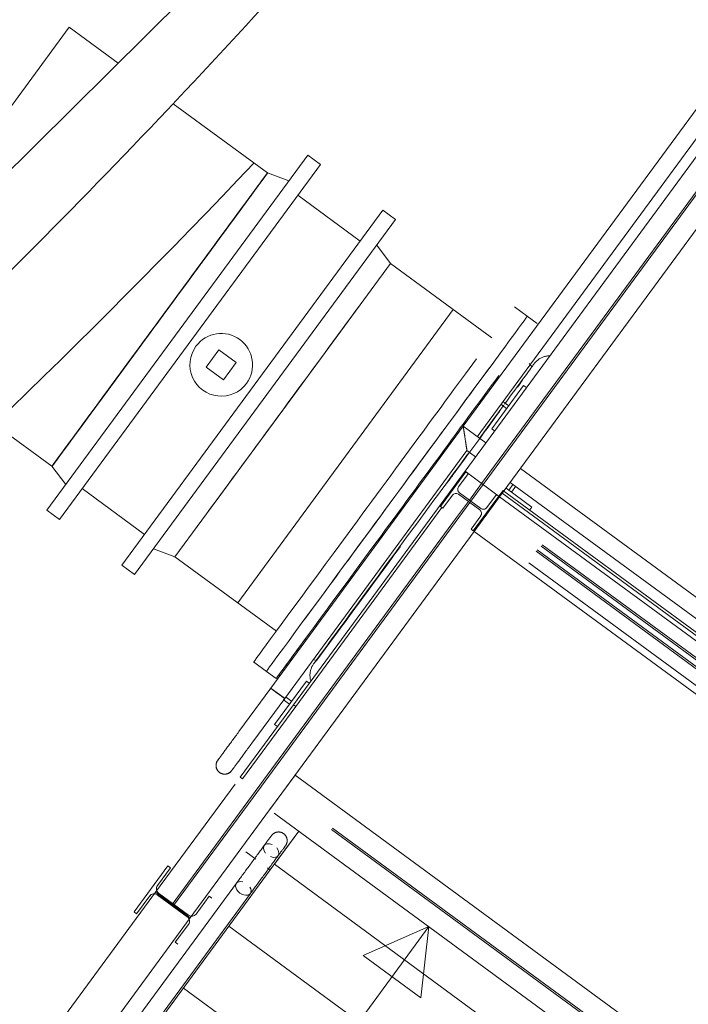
# Model space of a CAD drawing. Header units: metres. Extents: x 135583 to 135939, y 457896 to 458258.
# Tile 118 of 256: x 135658.47 to 135660.33, y 458116.02 to 458118.76. Entities that reach past the tile are written whole.
import ezdxf

# ---------------------------------------------------------------- set-up
doc = ezdxf.new("R2010")
doc.units = ezdxf.units.M
doc.linetypes.add('Hidden', pattern=[4, 2, -2])
doc.layers.add('NIEUWE INSTALLATIE', color=250, linetype='Continuous', lineweight=0)

msp = doc.modelspace()

# ---------------------------------------------------------------- linework, layer by layer
at = {"layer": 'NIEUWE INSTALLATIE'}
for p, q in [((135659.7086, 458117.5031), (135661.3305, 458119.7107)), ((135659.7086, 458117.5031), (135661.3305, 458119.7107)), ((135661.4272, 458119.6396), (135659.8053, 458117.432)), ((135661.4272, 458119.6396), (135659.8053, 458117.432)), ((135659.1451, 458119.0437), (135657.4654, 458117.3773)), ((135658.3032, 458118.3331), (135658.6039, 458118.7425)), ((135658.7404, 458118.6422), (135658.6039, 458118.7425)), ((135660.4715, 458118.6739), (135659.7037, 458117.6287)), ((135659.7421, 458117.5994), (135660.4819, 458118.6064)), ((135659.1575, 458118.3358), (135658.8943, 458118.5292)), ((135659.1575, 458118.3358), (135659.1538, 458118.3308)), ((135659.4162, 458118.1458), (135659.2421, 458118.2737)), ((135659.2001, 458117.6742), (135659.5008, 458118.0836)), ((135659.7837, 458117.8758), (135659.5008, 458118.0836)), ((135659.8825, 458117.936), (135659.8471, 458117.962)), ((135659.9099, 458117.9158), (135659.8825, 458117.936)), ((135658.8568, 458117.9264), (135658.8097, 458117.8624)), ((135659.022, 458117.8423), (135658.9865, 458117.7939)), ((135659.0704, 458117.8067), (135659.022, 458117.8423)), ((135658.1707, 458117.8001), (135658.556, 458117.517)), ((135658.9865, 458117.7939), (135659.0348, 458117.7584)), ((135659.0348, 458117.7584), (135659.0704, 458117.8067)), ((135659.8957, 458117.7935), (135659.888, 458117.8036)), ((135659.7833, 458117.6217), (135659.8721, 458117.7426)), ((135659.8721, 458117.7426), (135659.8802, 458117.7366)), ((135659.8247, 458117.6781), (135659.8082, 458117.6902)), ((135659.8141, 458117.6983), (135659.8307, 458117.6862)), ((135659.8307, 458117.6862), (135659.8247, 458117.6781)), ((135658.8993, 458117.2648), (135659.2001, 458117.6742)), ((135659.7037, 458117.6287), (135659.1665, 458116.8976)), ((135659.7668, 458117.5823), (135659.7037, 458117.6287)), ((135659.7913, 458117.6158), (135659.7833, 458117.6217)), ((135659.2054, 458116.869), (135659.714, 458117.5612)), ((135659.714, 458117.5612), (135659.7382, 458117.5434)), ((135659.7086, 458117.5031), (135659.2297, 458116.8512)), ((135659.711, 458117.5013), (135659.6399, 458117.4046)), ((135659.6905, 458117.4599), (135659.7174, 458117.4965)), ((135659.8053, 458117.432), (135659.7086, 458117.5031)), ((135659.8053, 458117.432), (135659.7086, 458117.5031)), ((135659.7174, 458117.4965), (135659.711, 458117.5013)), ((135660.5171, 458117.0311), (135659.8635, 458117.5113)), ((135659.8427, 458117.4673), (135659.8305, 458117.4507)), ((135659.8349, 458117.4723), (135660.4885, 458116.9922)), ((135658.6406, 458117.4549), (135658.8147, 458117.327)), ((135659.6464, 458117.3998), (135659.6733, 458117.4365)), ((135659.6901, 458117.4391), (135659.7497, 458117.3953)), ((135659.7527, 458117.3993), (135659.6931, 458117.4431)), ((135659.7964, 458117.4385), (135659.7695, 458117.4019)), ((135659.8029, 458117.4338), (135659.7964, 458117.4385)), ((135659.8124, 458117.4417), (135660.466, 458116.9615)), ((135660.4707, 458116.968), (135659.8171, 458117.4481)), ((135659.895, 458117.4034), (135659.823, 458117.4562)), ((135659.8305, 458117.4507), (135659.8386, 458117.4448)), ((135659.8386, 458117.4448), (135659.8507, 458117.4613)), ((135659.7318, 458117.3371), (135659.8029, 458117.4338)), ((135659.7342, 458117.3353), (135659.8053, 458117.432)), ((135659.8053, 458117.432), (135661.5557, 458116.146)), ((135659.2361, 458116.8465), (135659.644, 458117.4016)), ((135659.6399, 458117.4046), (135659.6464, 458117.3998)), ((135659.8891, 458117.3953), (135659.895, 458117.4034)), ((135659.7523, 458117.3785), (135659.7254, 458117.3418)), ((135659.7254, 458117.3418), (135659.7318, 458117.3371)), ((135661.4846, 458116.0493), (135659.7342, 458117.3353)), ((135658.8993, 458117.2648), (135659.1822, 458117.057)), ((135659.1188, 458116.9708), (135659.1543, 458116.9447)), ((135659.2846, 458116.9782), (135659.2942, 458116.9747)), ((135659.2884, 458116.9687), (135659.2891, 458116.9695)), ((135659.1543, 458116.9447), (135659.1817, 458116.9246)), ((135659.266, 458116.9176), (135659.1772, 458116.7967)), ((135659.274, 458116.9117), (135659.266, 458116.9176)), ((135659.1665, 458116.8976), (135659.0777, 458116.7767)), ((135659.1167, 458116.7481), (135659.2055, 458116.869)), ((135659.2028, 458116.8709), (135659.1998, 458116.8731)), ((135659.2021, 458116.8653), (135659.2186, 458116.8531)), ((135659.2054, 458116.869), (135659.2048, 458116.8695)), ((135659.2245, 458116.8612), (135659.208, 458116.8733)), ((135659.2186, 458116.8531), (135659.2245, 458116.8612)), ((135659.2296, 458116.8512), (135659.0816, 458116.6497)), ((135659.0881, 458116.645), (135659.2361, 458116.8465)), ((135659.2361, 458116.8465), (135659.2296, 458116.8512)), ((135659.2361, 458116.8465), (135659.2297, 458116.8512)), ((135659.1772, 458116.7967), (135659.1852, 458116.7908)), ((135659.1167, 458116.7481), (135659.116, 458116.7473)), ((135659.0816, 458116.6497), (135659.0881, 458116.645)), ((135658.8452, 458116.328), (135659.0668, 458116.6296)), ((135658.8452, 458116.328), (135659.0668, 458116.6296)), ((135659.1635, 458116.5585), (135658.942, 458116.2569)), ((135659.1635, 458116.5585), (135658.942, 458116.2569)), ((135659.2449, 458116.4987), (135659.1653, 458116.3904)), ((135659.2449, 458116.4987), (135659.1768, 458116.4061)), ((135659.0968, 458116.4407), (135659.1247, 458116.4203)), ((135659.1523, 458116.4372), (135659.1481, 458116.4438)), ((135659.1653, 458116.3904), (135657.4961, 458114.1184)), ((135658.8797, 458116.4019), (135658.785, 458116.273)), ((135658.8503, 458116.3466), (135658.887, 458116.3966)), ((135658.887, 458116.3966), (135658.8797, 458116.4019)), ((135659.1577, 458116.396), (135659.1653, 458116.3904)), ((135659.1768, 458116.4061), (135659.9021, 458115.8732)), ((135659.0707, 458116.353), (135657.4871, 458114.1976)), ((135659.0709, 458116.3534), (135659.0707, 458116.353)), ((135657.4109, 458114.3756), (135658.8452, 458116.328)), ((135657.4109, 458114.3756), (135658.8452, 458116.328)), ((135657.5261, 458114.169), (135659.1096, 458116.3244)), ((135658.7922, 458116.2676), (135658.8289, 458116.3176)), ((135658.942, 458116.2569), (135658.8452, 458116.328)), ((135658.942, 458116.2569), (135658.8452, 458116.328)), ((135658.8499, 458116.3208), (135658.9337, 458116.2592)), ((135658.9373, 458116.2641), (135658.8535, 458116.3256)), ((135658.995, 458116.3172), (135658.9582, 458116.2673)), ((135659.0022, 458116.3119), (135658.995, 458116.3172)), ((135658.942, 458116.2569), (135657.5076, 458114.3046)), ((135658.942, 458116.2569), (135657.5076, 458114.3046)), ((135658.785, 458116.273), (135658.7922, 458116.2676)), ((135657.8902, 458113.8947), (135659.6076, 458116.2323)), ((135658.9369, 458116.2383), (135658.9002, 458116.1883)), ((135659.05, 458116.2334), (135659.7753, 458115.7005)), ((135659.6076, 458116.2323), (135659.4244, 458116.1519)), ((135659.6076, 458116.2323), (135659.5856, 458116.0335)), ((135658.9002, 458116.1883), (135658.9075, 458116.183)), ((135659.4244, 458116.1519), (135659.5856, 458116.0335)), ((135658.9231, 458116.0607), (135659.6484, 458115.5278))]:
    msp.add_line(p, q, dxfattribs=at)
at = {"layer": 'NIEUWE INSTALLATIE', "linetype": 'Hidden'}
for p, q in [((135659.7549, 458117.469), (135661.3768, 458119.6766)), ((135659.7549, 458117.469), (135661.3768, 458119.6766)), ((135659.7589, 458117.4661), (135661.3808, 458119.6737)), ((135659.7589, 458117.4661), (135661.3808, 458119.6737)), ((135659.6758, 458117.955), (135659.0743, 458117.1363)), ((135659.6758, 458117.955), (135659.0743, 458117.1363)), ((135659.7209, 458117.4227), (135659.7549, 458117.469)), ((135659.7209, 458117.4227), (135659.7549, 458117.469)), ((135659.7249, 458117.4197), (135659.7589, 458117.4661)), ((135659.7249, 458117.4197), (135659.7589, 458117.4661)), ((135659.8147, 458117.4499), (135659.8029, 458117.4338)), ((135659.8147, 458117.4499), (135659.8029, 458117.4338)), ((135659.8171, 458117.4482), (135659.8147, 458117.4499)), ((135659.8171, 458117.4482), (135659.8147, 458117.4499)), ((135659.6852, 458117.3741), (135659.7179, 458117.4186)), ((135659.6852, 458117.3741), (135659.7179, 458117.4186)), ((135659.6914, 458117.3741), (135659.7219, 458117.4157)), ((135659.6914, 458117.3741), (135659.7219, 458117.4157)), ((135659.7179, 458117.4187), (135659.7208, 458117.4226)), ((135659.7179, 458117.4187), (135659.7208, 458117.4226)), ((135659.7179, 458117.4187), (135659.7208, 458117.4226)), ((135659.7179, 458117.4187), (135659.7208, 458117.4226)), ((135659.722, 458117.4157), (135659.7249, 458117.4197)), ((135659.722, 458117.4157), (135659.7249, 458117.4197)), ((135659.722, 458117.4157), (135659.7249, 458117.4197)), ((135659.722, 458117.4157), (135659.7249, 458117.4197)), ((135659.6399, 458117.4046), (135659.6375, 458117.4064)), ((135659.6399, 458117.4046), (135659.6375, 458117.4064)), ((135661.5187, 458116.0957), (135659.7683, 458117.3816)), ((135661.5216, 458116.0997), (135659.7712, 458117.3857)), ((135661.5329, 458116.11), (135659.7777, 458117.3995)), ((135661.5329, 458116.11), (135659.7777, 458117.3995)), ((135661.5359, 458116.114), (135659.7807, 458117.4036)), ((135661.5359, 458116.114), (135659.7807, 458117.4036)), ((135659.1132, 458116.5956), (135659.6851, 458117.374)), ((135659.1132, 458116.5956), (135659.6851, 458117.374)), ((135659.1132, 458116.5956), (135659.6851, 458117.374)), ((135659.1132, 458116.5956), (135659.6851, 458117.374)), ((135659.1172, 458116.5926), (135659.6913, 458117.374)), ((135659.1172, 458116.5926), (135659.6913, 458117.374)), ((135659.1172, 458116.5926), (135659.6913, 458117.374)), ((135659.1172, 458116.5926), (135659.6913, 458117.374)), ((135661.4989, 458116.0637), (135659.7436, 458117.3532)), ((135661.4989, 458116.0637), (135659.7436, 458117.3532)), ((135659.7342, 458117.3353), (135659.1636, 458116.5586)), ((135659.7342, 458117.3353), (135659.1636, 458116.5586)), ((135659.7342, 458117.3353), (135659.1636, 458116.5586)), ((135659.7342, 458117.3353), (135659.1636, 458116.5586)), ((135659.1635, 458116.5585), (135659.2346, 458116.6552)), ((135659.1635, 458116.5585), (135659.2346, 458116.6552)), ((135659.2346, 458116.6552), (135660.985, 458115.3693)), ((135659.2346, 458116.6552), (135660.985, 458115.3693)), ((135658.8916, 458116.2939), (135659.1132, 458116.5955)), ((135658.8916, 458116.2939), (135659.1132, 458116.5955)), ((135658.8956, 458116.291), (135659.1172, 458116.5926)), ((135658.8956, 458116.291), (135659.1172, 458116.5926)), ((135660.948, 458115.3189), (135659.1976, 458116.6049)), ((135660.948, 458115.3189), (135659.1976, 458116.6049)), ((135660.9509, 458115.3229), (135659.2005, 458116.6089)), ((135660.9509, 458115.3229), (135659.2005, 458116.6089)), ((135657.4276, 458114.1687), (135659.1764, 458116.5491)), ((135659.1764, 458116.5491), (135660.0387, 458115.9155)), ((135657.4573, 458114.3416), (135658.8898, 458116.2915)), ((135657.4573, 458114.3416), (135658.8898, 458116.2915)), ((135657.4613, 458114.3386), (135658.8938, 458116.2885)), ((135657.4613, 458114.3386), (135658.8938, 458116.2885)), ((135658.8898, 458116.2915), (135658.8916, 458116.2939)), ((135658.8898, 458116.2915), (135658.8916, 458116.2939)), ((135658.8898, 458116.2915), (135658.8916, 458116.2939)), ((135658.8939, 458116.2886), (135658.8956, 458116.2909)), ((135658.8939, 458116.2886), (135658.8956, 458116.2909)), ((135658.8939, 458116.2886), (135658.8956, 458116.2909))]:
    msp.add_line(p, q, dxfattribs=at)
at = {"layer": 'NIEUWE INSTALLATIE', "extrusion": (0, 0, -1)}
for p, q in [((135659.27, 458118.3859), (135658.5418, 458117.3947)), ((135659.3055, 458118.3599), (135659.27, 458118.3859)), ((135659.3055, 458118.3599), (135658.5773, 458117.3686)), ((135659.2173, 458118.3142), (135659.1575, 458118.3358)), ((135658.7513, 458117.2408), (135659.4796, 458118.232)), ((135659.515, 458118.2059), (135659.4796, 458118.232)), ((135658.7868, 458117.2147), (135659.515, 458118.2059)), ((135659.0694, 458118.2159), (135659.0335, 458118.1671)), ((135659.5008, 458118.0836), (135659.4623, 458118.1342)), ((135658.68, 458117.6858), (135658.6441, 458117.6369)), ((135658.6441, 458117.6369), (135658.6134, 458117.5952)), ((135658.556, 458117.517), (135658.5945, 458117.4664)), ((135658.5418, 458117.3947), (135658.5773, 458117.3686)), ((135658.8395, 458117.2864), (135658.8993, 458117.2648)), ((135658.7513, 458117.2408), (135658.7868, 458117.2147))]:
    msp.add_line(p, q, dxfattribs=at)
at = {"layer": 'NIEUWE INSTALLATIE', "flags": 128}
for points in [[(135659.9013, 458117.8029), (135659.9027, 458117.8047), (135659.9041, 458117.8064), (135659.9056, 458117.8081), (135659.9072, 458117.8097), (135659.9088, 458117.8112), (135659.9105, 458117.8127), (135659.9123, 458117.8141), (135659.9141, 458117.8155), (135659.9159, 458117.8167), (135659.9178, 458117.8179), (135659.9198, 458117.819), (135659.9218, 458117.82), (135659.9238, 458117.821), (135659.9259, 458117.8219), (135659.928, 458117.8226), (135659.9301, 458117.8233), (135659.9323, 458117.824), (135659.9344, 458117.8245), (135659.9366, 458117.8249), (135659.9388, 458117.8253), (135659.9411, 458117.8255), (135659.9433, 458117.8257), (135659.9456, 458117.8258)], [(135659.8997, 458117.8008), (135659.8991, 458117.7999), (135659.8974, 458117.7976), (135659.8952, 458117.7946), (135659.8925, 458117.7909), (135659.8894, 458117.7866), (135659.8857, 458117.7817), (135659.8816, 458117.7761), (135659.8771, 458117.7699), (135659.8721, 458117.7631), (135659.8666, 458117.7557), (135659.8607, 458117.7476), (135659.8544, 458117.739), (135659.8477, 458117.7299), (135659.8405, 458117.7202), (135659.833, 458117.7099), (135659.8251, 458117.6991), (135659.819, 458117.6909)], [(135659.8997, 458117.8008), (135659.9007, 458117.8021), (135659.9013, 458117.8028), (135659.9013, 458117.8029)], [(135659.9013, 458117.8029), (135659.9011, 458117.8026), (135659.9003, 458117.8016)], [(135659.8167, 458117.6878), (135659.8081, 458117.6761), (135659.7992, 458117.6639), (135659.7898, 458117.6512), (135659.7802, 458117.6381), (135659.7703, 458117.6246), (135659.7601, 458117.6107), (135659.7496, 458117.5964)], [(135659.7168, 458117.5517), (135659.7054, 458117.5363), (135659.6939, 458117.5206), (135659.6822, 458117.5046), (135659.6703, 458117.4885), (135659.6584, 458117.4722), (135659.6463, 458117.4558), (135659.6342, 458117.4393), (135659.6219, 458117.4226), (135659.6097, 458117.406), (135659.5974, 458117.3892), (135659.5851, 458117.3725), (135659.5728, 458117.3558), (135659.5606, 458117.3392), (135659.5484, 458117.3226), (135659.5363, 458117.3061), (135659.5243, 458117.2897), (135659.5124, 458117.2735), (135659.5006, 458117.2575), (135659.489, 458117.2416), (135659.4775, 458117.226), (135659.4662, 458117.2107), (135659.4552, 458117.1956), (135659.4443, 458117.1809), (135659.4337, 458117.1664), (135659.4234, 458117.1523), (135659.4133, 458117.1386), (135659.4035, 458117.1253), (135659.394, 458117.1124), (135659.3848, 458117.0999), (135659.376, 458117.0879), (135659.3675, 458117.0764), (135659.3594, 458117.0653), (135659.3517, 458117.0548), (135659.3443, 458117.0448), (135659.3374, 458117.0353), (135659.3308, 458117.0264), (135659.3247, 458117.018), (135659.319, 458117.0103), (135659.3137, 458117.0032), (135659.3089, 458116.9966), (135659.3046, 458116.9907), (135659.3007, 458116.9854), (135659.2973, 458116.9808), (135659.2944, 458116.9768), (135659.2919, 458116.9734), (135659.2899, 458116.9707), (135659.2891, 458116.9695)], [(135659.278, 458116.9185), (135659.2774, 458116.9207), (135659.2769, 458116.9229), (135659.2766, 458116.9251), (135659.2763, 458116.9273), (135659.2761, 458116.9295), (135659.276, 458116.9318), (135659.276, 458116.934), (135659.276, 458116.9363), (135659.2762, 458116.9385), (135659.2764, 458116.9407), (135659.2768, 458116.9429), (135659.2772, 458116.9451), (135659.2777, 458116.9473), (135659.2783, 458116.9495), (135659.279, 458116.9516), (135659.2798, 458116.9537), (135659.2807, 458116.9558), (135659.2816, 458116.9578), (135659.2826, 458116.9598), (135659.2837, 458116.9618), (135659.2849, 458116.9637), (135659.2861, 458116.9656), (135659.2875, 458116.9674), (135659.2889, 458116.9691), (135659.2903, 458116.9708), (135659.2919, 458116.9725), (135659.2935, 458116.974), (135659.2942, 458116.9747)], [(135659.2884, 458116.9687), (135659.2874, 458116.9673), (135659.2869, 458116.9666), (135659.2868, 458116.9665)], [(135659.2868, 458116.9665), (135659.2871, 458116.9669), (135659.2878, 458116.9679)], [(135659.0777, 458116.7767), (135659.0754, 458116.7735), (135659.073, 458116.7702), (135659.0706, 458116.767), (135659.0683, 458116.7638), (135659.066, 458116.7607), (135659.0637, 458116.7575), (135659.0614, 458116.7544), (135659.0591, 458116.7513), (135659.0569, 458116.7483), (135659.0547, 458116.7453), (135659.0525, 458116.7424), (135659.0504, 458116.7395), (135659.0483, 458116.7366), (135659.0463, 458116.7339), (135659.0443, 458116.7312), (135659.0424, 458116.7286), (135659.0405, 458116.726), (135659.0387, 458116.7235), (135659.0369, 458116.7212), (135659.0353, 458116.7189), (135659.0336, 458116.7167), (135659.0321, 458116.7146), (135659.0306, 458116.7126), (135659.0292, 458116.7107), (135659.0279, 458116.7089), (135659.0267, 458116.7072), (135659.0255, 458116.7056), (135659.0244, 458116.7041), (135659.0234, 458116.7028), (135659.0225, 458116.7016), (135659.0217, 458116.7005), (135659.021, 458116.6995), (135659.0204, 458116.6986), (135659.0198, 458116.6979), (135659.0194, 458116.6973), (135659.019, 458116.6968), (135659.0188, 458116.6964), (135659.0186, 458116.6962), (135659.0185, 458116.6961)], [(135659.0574, 458116.6675), (135659.0575, 458116.6676), (135659.0576, 458116.6678), (135659.0579, 458116.6681), (135659.0582, 458116.6685), (135659.0586, 458116.6691), (135659.0591, 458116.6698), (135659.0598, 458116.6706), (135659.0605, 458116.6716), (135659.0612, 458116.6727), (135659.0621, 458116.6739), (135659.0631, 458116.6752), (135659.0641, 458116.6766), (135659.0653, 458116.6782), (135659.0665, 458116.6798), (135659.0678, 458116.6816), (135659.0692, 458116.6834), (135659.0706, 458116.6854), (135659.0721, 458116.6875), (135659.0737, 458116.6897), (135659.0754, 458116.6919), (135659.0771, 458116.6943), (135659.0789, 458116.6967), (135659.0808, 458116.6993), (135659.0827, 458116.7019), (135659.0847, 458116.7045), (135659.0867, 458116.7073), (135659.0887, 458116.7101), (135659.0909, 458116.713), (135659.093, 458116.7159), (135659.0952, 458116.7189), (135659.0974, 458116.7219), (135659.0997, 458116.725), (135659.102, 458116.7281), (135659.1043, 458116.7312), (135659.1066, 458116.7344), (135659.1089, 458116.7376), (135659.1113, 458116.7408), (135659.1136, 458116.744), (135659.116, 458116.7472), (135659.1167, 458116.7481)], [(135659.0185, 458116.6961), (135659.018, 458116.6953), (135659.0174, 458116.6945), (135659.017, 458116.6937), (135659.0165, 458116.6928), (135659.0161, 458116.6919), (135659.0157, 458116.6911), (135659.0153, 458116.6902), (135659.015, 458116.6892), (135659.0147, 458116.6883), (135659.0145, 458116.6874), (135659.0143, 458116.6864), (135659.0141, 458116.6855), (135659.014, 458116.6845), (135659.0139, 458116.6836), (135659.0138, 458116.6826), (135659.0138, 458116.6816), (135659.0139, 458116.6807), (135659.0139, 458116.6797), (135659.014, 458116.6788), (135659.0142, 458116.6778), (135659.0143, 458116.6768), (135659.0146, 458116.6759), (135659.0148, 458116.675), (135659.0151, 458116.6741), (135659.0154, 458116.6731), (135659.0158, 458116.6723), (135659.0162, 458116.6714), (135659.0166, 458116.6705), (135659.0171, 458116.6697), (135659.0176, 458116.6688), (135659.0181, 458116.668), (135659.0187, 458116.6673), (135659.0193, 458116.6665), (135659.0199, 458116.6658), (135659.0206, 458116.665), (135659.0213, 458116.6644), (135659.022, 458116.6637), (135659.0227, 458116.6631), (135659.0235, 458116.6625), (135659.0237, 458116.6623)], [(135659.0237, 458116.6623), (135659.0229, 458116.6629), (135659.0222, 458116.6635), (135659.0215, 458116.6642), (135659.0208, 458116.6649), (135659.0201, 458116.6656), (135659.0195, 458116.6663), (135659.0189, 458116.667), (135659.0183, 458116.6678), (135659.0177, 458116.6686), (135659.0172, 458116.6694), (135659.0168, 458116.6703), (135659.0163, 458116.6711), (135659.0159, 458116.672), (135659.0155, 458116.6729), (135659.0152, 458116.6738), (135659.0149, 458116.6747), (135659.0146, 458116.6757), (135659.0144, 458116.6766), (135659.0142, 458116.6775), (135659.0141, 458116.6785), (135659.0139, 458116.6795), (135659.0139, 458116.6804), (135659.0138, 458116.6814), (135659.0138, 458116.6823), (135659.0139, 458116.6833), (135659.014, 458116.6843), (135659.0141, 458116.6852), (135659.0142, 458116.6862), (135659.0144, 458116.6871), (135659.0147, 458116.6881), (135659.0149, 458116.689), (135659.0152, 458116.6899), (135659.0156, 458116.6908), (135659.016, 458116.6917), (135659.0164, 458116.6926), (135659.0168, 458116.6934), (135659.0173, 458116.6943), (135659.0178, 458116.6951), (135659.0184, 458116.6959), (135659.0185, 458116.6961)], [(135659.0185, 458116.6961), (135659.0186, 458116.6962), (135659.0187, 458116.6964), (135659.0189, 458116.6967), (135659.0193, 458116.6971), (135659.0197, 458116.6977), (135659.0202, 458116.6984), (135659.0208, 458116.6992), (135659.0215, 458116.7002), (135659.0223, 458116.7013), (135659.0225, 458116.7016)], [(135659.0185, 458116.6961), (135659.0186, 458116.6962), (135659.0187, 458116.6964), (135659.0189, 458116.6967), (135659.0193, 458116.6971), (135659.0197, 458116.6977), (135659.0202, 458116.6984), (135659.0208, 458116.6992), (135659.0215, 458116.7002), (135659.0223, 458116.7013)], [(135659.0223, 458116.7012), (135659.0217, 458116.7005), (135659.021, 458116.6995), (135659.0204, 458116.6986), (135659.0198, 458116.6979), (135659.0194, 458116.6973), (135659.019, 458116.6968), (135659.0188, 458116.6964), (135659.0186, 458116.6962), (135659.0185, 458116.6961)], [(135659.0237, 458116.6623), (135659.0245, 458116.6618), (135659.0253, 458116.6613), (135659.0261, 458116.6608), (135659.027, 458116.6603), (135659.0278, 458116.6599), (135659.0287, 458116.6595), (135659.0296, 458116.6591), (135659.0305, 458116.6588), (135659.0315, 458116.6585), (135659.0324, 458116.6583), (135659.0333, 458116.6581), (135659.0343, 458116.6579), (135659.0352, 458116.6578), (135659.0362, 458116.6577), (135659.0372, 458116.6577), (135659.0381, 458116.6576), (135659.0391, 458116.6577), (135659.0401, 458116.6577), (135659.041, 458116.6578), (135659.042, 458116.658), (135659.0429, 458116.6582), (135659.0439, 458116.6584), (135659.0448, 458116.6586), (135659.0457, 458116.6589), (135659.0466, 458116.6593), (135659.0475, 458116.6596), (135659.0484, 458116.66), (135659.0493, 458116.6604), (135659.0501, 458116.6609), (135659.0509, 458116.6614), (135659.0517, 458116.662), (135659.0525, 458116.6625), (135659.0533, 458116.6631), (135659.054, 458116.6637), (135659.0547, 458116.6644), (135659.0554, 458116.6651), (135659.0561, 458116.6658), (135659.0567, 458116.6665), (135659.0573, 458116.6673), (135659.0574, 458116.6675)], [(135659.0574, 458116.6675), (135659.0569, 458116.6667), (135659.0562, 458116.666), (135659.0556, 458116.6653), (135659.0549, 458116.6646), (135659.0542, 458116.6639), (135659.0535, 458116.6633), (135659.0527, 458116.6627), (135659.052, 458116.6621), (135659.0512, 458116.6616), (135659.0503, 458116.661), (135659.0495, 458116.6606), (135659.0486, 458116.6601), (135659.0478, 458116.6597), (135659.0469, 458116.6593), (135659.046, 458116.659), (135659.0451, 458116.6587), (135659.0441, 458116.6584), (135659.0432, 458116.6582), (135659.0422, 458116.658), (135659.0413, 458116.6579), (135659.0403, 458116.6578), (135659.0394, 458116.6577), (135659.0384, 458116.6577), (135659.0374, 458116.6577), (135659.0365, 458116.6577), (135659.0355, 458116.6578), (135659.0345, 458116.6579), (135659.0336, 458116.6581), (135659.0326, 458116.6582), (135659.0317, 458116.6585), (135659.0308, 458116.6587), (135659.0299, 458116.6591), (135659.029, 458116.6594), (135659.0281, 458116.6598), (135659.0272, 458116.6602), (135659.0263, 458116.6606), (135659.0255, 458116.6611), (135659.0247, 458116.6616), (135659.0239, 458116.6622), (135659.0237, 458116.6623)], [(135659.0574, 458116.6675), (135659.0575, 458116.6676), (135659.0576, 458116.6678), (135659.0579, 458116.6681), (135659.0582, 458116.6685), (135659.0586, 458116.6691), (135659.0591, 458116.6698), (135659.0598, 458116.6706), (135659.0605, 458116.6716), (135659.0612, 458116.6727)], [(135659.0612, 458116.6726), (135659.0607, 458116.6719), (135659.0599, 458116.6709), (135659.0593, 458116.67), (135659.0588, 458116.6693), (135659.0583, 458116.6687), (135659.058, 458116.6682), (135659.0577, 458116.6678), (135659.0575, 458116.6676), (135659.0574, 458116.6675)], [(135659.0612, 458116.6726), (135659.0607, 458116.6719), (135659.0599, 458116.6709), (135659.0593, 458116.67), (135659.0588, 458116.6693), (135659.0583, 458116.6687), (135659.058, 458116.6682), (135659.0577, 458116.6678), (135659.0575, 458116.6676), (135659.0574, 458116.6675)], [(135659.1687, 458116.4865), (135659.1687, 458116.4864), (135659.1685, 458116.4862), (135659.1683, 458116.4859), (135659.168, 458116.4854), (135659.1676, 458116.4849), (135659.167, 458116.4842), (135659.1664, 458116.4833), (135659.1657, 458116.4824), (135659.1649, 458116.4813), (135659.1641, 458116.4801), (135659.1631, 458116.4788), (135659.162, 458116.4774), (135659.1609, 458116.4758), (135659.1597, 458116.4742), (135659.1584, 458116.4724), (135659.157, 458116.4705), (135659.1556, 458116.4685), (135659.154, 458116.4665), (135659.1524, 458116.4643), (135659.1508, 458116.462), (135659.149, 458116.4597), (135659.1473, 458116.4572), (135659.1454, 458116.4547), (135659.1435, 458116.4521), (135659.1415, 458116.4494), (135659.1395, 458116.4467), (135659.1374, 458116.4439), (135659.1353, 458116.441), (135659.1332, 458116.4381), (135659.131, 458116.4351), (135659.1288, 458116.4321), (135659.1265, 458116.429), (135659.1242, 458116.4259), (135659.1219, 458116.4227), (135659.1196, 458116.4196), (135659.1172, 458116.4164), (135659.1149, 458116.4132), (135659.1125, 458116.41), (135659.1102, 458116.4067), (135659.1078, 458116.4035), (135659.1054, 458116.4003), (135659.1031, 458116.3971), (135659.1007, 458116.3939), (135659.0984, 458116.3907), (135659.0961, 458116.3876), (135659.0938, 458116.3844), (135659.0915, 458116.3814), (135659.0893, 458116.3783), (135659.0871, 458116.3753), (135659.0849, 458116.3723), (135659.0828, 458116.3694), (135659.0807, 458116.3666), (135659.0786, 458116.3638), (135659.0766, 458116.3611), (135659.0747, 458116.3585), (135659.0728, 458116.3559), (135659.071, 458116.3534), (135659.0707, 458116.353)], [(135659.165, 458116.4813), (135659.1654, 458116.482), (135659.1662, 458116.483), (135659.1668, 458116.4839), (135659.1674, 458116.4846), (135659.1678, 458116.4852), (135659.1682, 458116.4857), (135659.1685, 458116.4861), (135659.1686, 458116.4863), (135659.1687, 458116.4865)], [(135659.1687, 458116.4865), (135659.1693, 458116.4872), (135659.1699, 458116.488), (135659.1706, 458116.4887), (135659.1713, 458116.4894), (135659.172, 458116.49), (135659.1727, 458116.4907), (135659.1734, 458116.4913), (135659.1742, 458116.4919), (135659.175, 458116.4924), (135659.1758, 458116.4929), (135659.1767, 458116.4934), (135659.1775, 458116.4938), (135659.1784, 458116.4942), (135659.1793, 458116.4946), (135659.1802, 458116.495), (135659.1811, 458116.4953), (135659.1821, 458116.4955), (135659.183, 458116.4958), (135659.1839, 458116.4959), (135659.1849, 458116.4961), (135659.1859, 458116.4962), (135659.1868, 458116.4963), (135659.1878, 458116.4963), (135659.1887, 458116.4963), (135659.1897, 458116.4963), (135659.1907, 458116.4962), (135659.1916, 458116.4961), (135659.1926, 458116.4959), (135659.1935, 458116.4957), (135659.1945, 458116.4955), (135659.1954, 458116.4952), (135659.1963, 458116.4949), (135659.1972, 458116.4946), (135659.1981, 458116.4942), (135659.199, 458116.4938), (135659.1998, 458116.4933), (135659.2007, 458116.4928), (135659.2015, 458116.4923), (135659.2023, 458116.4918), (135659.2025, 458116.4916)], [(135659.2025, 458116.4916), (135659.2033, 458116.491), (135659.204, 458116.4904), (135659.2047, 458116.4898), (135659.2054, 458116.4891), (135659.2061, 458116.4884), (135659.2067, 458116.4877), (135659.2073, 458116.4869), (135659.2079, 458116.4861), (135659.2084, 458116.4853), (135659.2089, 458116.4845), (135659.2094, 458116.4837), (135659.2099, 458116.4828), (135659.2103, 458116.482), (135659.2106, 458116.4811), (135659.211, 458116.4802), (135659.2113, 458116.4792), (135659.2116, 458116.4783), (135659.2118, 458116.4774), (135659.212, 458116.4764), (135659.2121, 458116.4755), (135659.2122, 458116.4745), (135659.2123, 458116.4735), (135659.2123, 458116.4726), (135659.2123, 458116.4716), (135659.2123, 458116.4707), (135659.2122, 458116.4697), (135659.2121, 458116.4687), (135659.2119, 458116.4678), (135659.2117, 458116.4668), (135659.2115, 458116.4659), (135659.2112, 458116.465), (135659.2109, 458116.4641), (135659.2106, 458116.4631), (135659.2102, 458116.4623), (135659.2098, 458116.4614), (135659.2094, 458116.4605), (135659.2089, 458116.4597), (135659.2084, 458116.4589), (135659.2078, 458116.4581), (135659.2077, 458116.4579)], [(135659.1096, 458116.3244), (135659.1114, 458116.3269), (135659.1133, 458116.3294), (135659.1152, 458116.3321), (135659.1172, 458116.3348), (135659.1193, 458116.3375), (135659.1213, 458116.3404), (135659.1235, 458116.3433), (135659.1256, 458116.3462), (135659.1278, 458116.3492), (135659.1301, 458116.3523), (135659.1323, 458116.3553), (135659.1346, 458116.3585), (135659.1369, 458116.3616), (135659.1393, 458116.3648), (135659.1416, 458116.368), (135659.144, 458116.3712), (135659.1463, 458116.3744), (135659.1487, 458116.3776), (135659.1511, 458116.3808), (135659.1534, 458116.3841), (135659.1558, 458116.3873), (135659.1581, 458116.3905), (135659.1605, 458116.3936), (135659.1628, 458116.3968), (135659.1651, 458116.3999), (135659.1673, 458116.403), (135659.1695, 458116.406), (135659.1717, 458116.409), (135659.1739, 458116.4119), (135659.176, 458116.4148), (135659.1781, 458116.4176), (135659.1801, 458116.4204), (135659.1821, 458116.4231), (135659.184, 458116.4257), (135659.1859, 458116.4282), (135659.1877, 458116.4307), (135659.1894, 458116.4331), (135659.1911, 458116.4353), (135659.1927, 458116.4375), (135659.1942, 458116.4396), (135659.1957, 458116.4416), (135659.1971, 458116.4435), (135659.1984, 458116.4453), (135659.1996, 458116.447), (135659.2008, 458116.4485), (135659.2019, 458116.45), (135659.2028, 458116.4513), (135659.2037, 458116.4525), (135659.2045, 458116.4536), (135659.2052, 458116.4546), (135659.2059, 458116.4554), (135659.2064, 458116.4562), (135659.2068, 458116.4568), (135659.2072, 458116.4572), (135659.2074, 458116.4576), (135659.2076, 458116.4578), (135659.2077, 458116.4579)], [(135659.1481, 458116.4438), (135659.1462, 458116.4504), (135659.147, 458116.4563), (135659.1484, 458116.4588)], [(135659.1484, 458116.4588), (135659.1503, 458116.4608), (135659.1557, 458116.4633), (135659.1626, 458116.4635), (135659.1701, 458116.4615)], [(135659.1834, 458116.4517), (135659.1876, 458116.4451), (135659.1894, 458116.4385), (135659.1887, 458116.4326), (135659.1873, 458116.4302)], [(135659.2077, 458116.4579), (135659.2076, 458116.4578), (135659.2075, 458116.4576), (135659.2072, 458116.4573), (135659.2069, 458116.4568), (135659.2065, 458116.4563), (135659.206, 458116.4556), (135659.2054, 458116.4547), (135659.2047, 458116.4538), (135659.2039, 458116.4527), (135659.2037, 458116.4525)], [(135659.1873, 458116.4302), (135659.1854, 458116.4281), (135659.18, 458116.4256), (135659.1731, 458116.4254), (135659.1656, 458116.4275)], [(135659.0886, 458116.357), (135659.0831, 458116.3579), (135659.078, 458116.3575), (135659.0738, 458116.3558), (135659.0707, 458116.353), (135659.0689, 458116.3492), (135659.0685, 458116.3446), (135659.0697, 458116.3397), (135659.0722, 458116.3347), (135659.076, 458116.3299), (135659.0807, 458116.3258)], [(135659.0807, 458116.3258), (135659.086, 458116.3225), (135659.0917, 458116.3204), (135659.0972, 458116.3195), (135659.1023, 458116.3199), (135659.1065, 458116.3216), (135659.1096, 458116.3244), (135659.1114, 458116.3282), (135659.1117, 458116.3328), (135659.1106, 458116.3377), (135659.1081, 458116.3427)]]:
    msp.add_lwpolyline(points, dxfattribs=at)
at = {"layer": 'NIEUWE INSTALLATIE'}
for centre, radius, start, end in [((135643.3953, 458133.1672), 21.3189, 311.72831, 317.81445), ((135659.0284, 458117.8003), 0.0875, 323.696, 143.696), ((135659.0284, 458117.8003), 0.0875, 143.696, 323.696)]:
    msp.add_arc(centre, radius, start, end, dxfattribs=at)
at = {"layer": 'NIEUWE INSTALLATIE', "linetype": 'Hidden'}
msp.add_arc((135641.973, 458134.6736), 23.665, 313.94467, 316.43092, dxfattribs=at)
msp.add_arc((135641.973, 458134.6736), 23.665, 313.94467, 316.43092, dxfattribs=at)
at = {"layer": 'NIEUWE INSTALLATIE'}
for centre, major_axis, ratio, start_param, end_param in [((135658.8568, 458117.9264), (0.3007, 0.4094), 0.000001, 0.628344, 6.865248), ((135658.8568, 458117.9264), (0.3007, 0.4094), 0.000001, 4.543794, 10.367255), ((135658.8568, 458117.9264), (0.3007, 0.4094), 0.000001, 0.785416, 6.700283), ((135658.8568, 458117.9264), (0.3007, 0.4094), 0.000001, 5.729775, 11.623878), ((135658.8568, 458117.9264), (0.3007, 0.4094), 0.000001, 0.157165, 5.344988), ((135658.8568, 458117.9264), (0.3007, 0.4094), 0.000001, 0, 4.869465), ((135658.8568, 458117.9264), (0.3007, 0.4094), 0.000001, 5.370202, 5.968974), ((135658.8568, 458117.9264), (0.3007, 0.4094), 0.000001, 0.471273, 1.242525), ((135658.8568, 458117.9264), (0.3007, 0.4094), 0.000001, 1.099567, 4.755719), ((135658.8568, 458117.9264), (0.3007, 0.4094), 0.000001, 1.256643, 4.725766), ((135659.5184, 458117.4403), (0.3641, 0.4956), 0.000001, 3.926991, 6.283185), ((135658.8568, 458117.9264), (0.3007, 0.4094), 0.000001, 1.738329, 4.241149), ((135658.8568, 458117.9264), (0.3007, 0.4094), 0.000001, 1.763898, 4.555309), ((135658.8568, 458117.9264), (0.3007, 0.4094), 0.000001, 1.884956, 3.776088), ((135659.4829, 458117.4664), (0.3641, 0.4956), 0.000001, 0.785398, 3.141593), ((135659.5458, 458117.4202), (0.3641, 0.4956), 0.000001, 0.785398, 3.926991), ((135659.5184, 458117.4403), (0.3641, 0.4956), 0.000001, 0.785398, 3.141593), ((135659.595, 458117.3841), (0.3008, 0.4094), 0.000001, 0.42517, 0.528248), ((135659.595, 458117.3841), (0.3008, 0.4094), 0.000001, 0.795904, 1.287211), ((135659.595, 458117.3841), (0.3008, 0.4094), 0.000001, 1.289716, 1.358532), ((135659.683, 458117.4294), (-0.00967, 0.0071), 1, 4.712389, 6.283185), ((135659.7002, 458117.4528), (-0.00967, 0.0071), 1, 0, 1.570796), ((135659.7426, 458117.3856), (-0.00967, 0.0071), 1, 3.141593, 4.712389), ((135659.7598, 458117.409), (-0.0119, -0.0018), 1, 0.785398, 2.356195), ((135659.595, 458117.3841), (0.3008, 0.4094), 0.000001, 1.794004, 4.331458), ((135659.595, 458117.3841), (0.3008, 0.4094), 0.000001, 2.270208, 4.415178), ((135659.186, 458116.8833), (0.0195, -0.0143), 0.000001, 0, 5.327869), ((135659.186, 458116.8833), (0.0195, -0.0143), 0.000001, 3.141593, 6.283185), ((135659.186, 458116.8833), (-0.0195, 0.0143), 0.000001, 0, 5.063268), ((135659.186, 458116.8833), (-0.0195, 0.0143), 0.000001, 0, 3.926991), ((135659.186, 458116.8833), (0.0195, -0.0143), 0.000001, 2.490222, 2.617994), ((135659.186, 458116.8833), (-0.0195, 0.0143), 0.000001, 5.331155, 5.497787), ((135659.186, 458116.8833), (-0.0195, 0.0143), 0.000001, 5.067619, 5.327869), ((135659.186, 458116.8833), (0.0195, -0.0143), 0.000001, 5.331155, 5.497787), ((135659.186, 458116.8833), (-0.0219, 0.0103), 1, 2.737991, 2.872999), ((135658.8623, 458116.3377), (-0.0056, 0.0139), 1, 0.553574, 2.124371), ((135658.841, 458116.3087), (-0.0078, 0.0128), 1, 5.105088, 6.675884), ((135658.9248, 458116.2471), (-0.015, 0.0012), 1, 2.588018, 4.158815), ((135658.9462, 458116.2762), (-0.015, 0.0012), 1, 1.017222, 2.588018)]:
    msp.add_ellipse(centre, major_axis=major_axis, ratio=ratio, start_param=start_param, end_param=end_param, dxfattribs=at)
at = {"layer": 'NIEUWE INSTALLATIE', "extrusion": (0, 0, -1)}
for centre, major_axis, start_param, end_param in [((135658.8568, 458117.9264), (-0.3008, -0.4094), 0.384742, 6.59726), ((135658.8568, 458117.9264), (-0.3008, -0.4094), 3.612832, 4.416803), ((135658.8568, 458117.9264), (0.3008, 0.4094), 0.785398, 0.810465), ((135658.8568, 458117.9264), (0.3008, 0.4094), 0.890581, 0.955306), ((135658.8568, 458117.9264), (-0.3008, -0.4094), 4.08407, 4.600137), ((135658.8568, 458117.9264), (-0.3008, -0.4094), 4.24115, 4.36137), ((135658.8568, 458117.9264), (0.3008, 0.4094), 1.271088, 1.415616), ((135658.8568, 458117.9264), (-0.3008, -0.4094), 4.555309, 4.915291), ((135659.2001, 458117.6742), (-0.3008, -0.4094), 0.785398, 2.356194), ((135658.8568, 458117.9264), (-0.3008, -0.4094), 4.869472, 5.090616), ((135658.8568, 458117.9264), (-0.3008, -0.4094), 5.026555, 5.310331), ((135658.8568, 458117.9264), (-0.3008, -0.4094), 5.183639, 6.754435), ((135658.8568, 458117.9264), (-0.3008, -0.4094), 5.654899, 5.793468)]:
    msp.add_ellipse(centre, major_axis=major_axis, ratio=0.000001, start_param=start_param, end_param=end_param, dxfattribs=at)
msp.add_ellipse((135658.8568, 458117.9264), major_axis=(-0.3008, -0.4094), ratio=0.000001, dxfattribs=at)
msp.add_ellipse((135658.8568, 458117.9264), major_axis=(-0.3008, -0.4094), ratio=0.000001, dxfattribs=at)
at = {"layer": 'NIEUWE INSTALLATIE'}
msp.add_open_spline([(135659.7037, 458117.6287), (135659.7037, 458117.6287), (135659.7037, 458117.6281), (135659.704, 458117.6262), (135659.7043, 458117.6243), (135659.7046, 458117.6222), (135659.7049, 458117.6203), (135659.7052, 458117.6183), (135659.7056, 458117.6161), (135659.7059, 458117.6137), (135659.7062, 458117.6118), (135659.7065, 458117.6099), (135659.7068, 458117.6079), (135659.7072, 458117.6058), (135659.7075, 458117.6037), (135659.7078, 458117.6015), (135659.7081, 458117.5994), (135659.7085, 458117.5972), (135659.7088, 458117.5949), (135659.7092, 458117.5927), (135659.7095, 458117.5905), (135659.7098, 458117.5883), (135659.7102, 458117.5862), (135659.7105, 458117.5841), (135659.7108, 458117.582), (135659.7111, 458117.58), (135659.7114, 458117.5781), (135659.7117, 458117.5762), (135659.7121, 458117.5738), (135659.7124, 458117.5716), (135659.7127, 458117.5696), (135659.713, 458117.5677), (135659.7133, 458117.5656), (135659.7136, 458117.5637), (135659.7139, 458117.5618), (135659.714, 458117.5612), (135659.714, 458117.5612)], degree=3, knots=[-1, -1, -1, -1, -0.916667, -0.875, -0.833333, -0.791667, -0.770833, -0.75, -0.708333, -0.6875, -0.666667, -0.645833, -0.625, -0.604167, -0.583333, -0.5625, -0.541667, -0.520833, -0.5, -0.479167, -0.458333, -0.4375, -0.416667, -0.395833, -0.375, -0.354167, -0.333333, -0.3125, -0.291667, -0.25, -0.229167, -0.208333, -0.166667, -0.125, -0.083333, 0, 0, 0, 0], dxfattribs=at)
for points in [[(135659.1642, 458116.8936), (135659.1644, 458116.8941), (135659.1647, 458116.8946), (135659.165, 458116.8951)], [(135659.1665, 458116.8976), (135659.1657, 458116.8965), (135659.165, 458116.8953), (135659.1644, 458116.8941)], [(135659.2028, 458116.8659), (135659.2038, 458116.8669), (135659.2047, 458116.8679), (135659.2055, 458116.869)]]:
    msp.add_open_spline(points, degree=3, dxfattribs=at)

doc.saveas('drawing.dxf')
